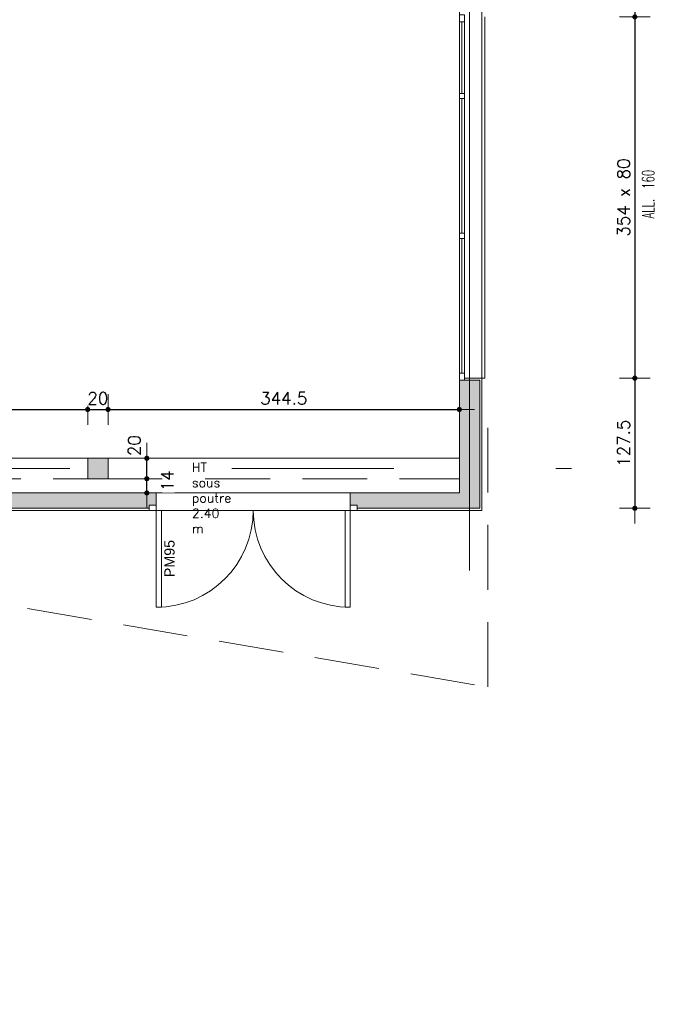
# Model space of a CAD drawing. Header units: metres. Extents: x -27451 to 793200, y -12566 to 75286.
# Tile 21 of 27: x 75366 to 81693, y 12274 to 21922. Entities that reach past the tile are written whole.
import ezdxf

# ---------------------------------------------------------------- set-up
doc = ezdxf.new("R2010")
doc.units = ezdxf.units.M
doc.header["$LTSCALE"] = 50
doc.linetypes.add('AXES', pattern=[50.8, 31.75, -6.35, 6.35, -6.35])
doc.linetypes.add('INTERROMPU', pattern=[19.05, 12.7, -6.35])
doc.layers.get('0').update_dxf_attribs({"lineweight": 0})
doc.layers.get('DefPoints').update_dxf_attribs({"lineweight": 0})
for name, color, linetype, lineweight in [('E-SERRUR', 9, 'Continuous', 0), ('H-PAROIS', 9, 'Continuous', 0), ('O-MENUISEXT', 1, 'Continuous', 0), ('P-PLAF. PLACO', 60, 'Continuous', 0), ('R-COT50', 7, 'Continuous', 0), ('R-TEXTE1', 7, 'Continuous', 0), ('R-TEXTE2', 1, 'Continuous', 0), ('S-AXESTR', 1, 'AXES', 0), ('S-ELTVUS', 195, 'Continuous', 0), ('S-MACON', 4, 'Continuous', 0), ('S-POUTRE', 8, 'INTERROMPU', 0), ('V-ENDUIT', 3, 'Continuous', 0)]:
    doc.layers.add(name, color=color, linetype=linetype, lineweight=lineweight)
doc.layers.add('SU-SURHAB', color=21, linetype='Continuous', lineweight=0, plot=False)
doc.layers.add('SU-SURHOB', color=225, linetype='Continuous', lineweight=0, plot=False)
doc.styles.add('AAP Fort', font='swiss.ttf')
doc.styles.add('Cotation', font='Romans.shx')
doc.dimstyles.new('COT50', dxfattribs={"dimscale": 0, "dimtxt": 120, "dimasz": 10, "dimexe": 1.25, "dimexo": 0.625, "dimgap": 50, "dimtad": 1, "dimdec": 1, "dimlfac": 0.1, "dimrnd": 0.5, "dimdsep": 46, "dimtxsty": 'Cotation', "dimblk1": 'POINTCOT', "dimblk2": 'POINTCOT', "dimsah": 1, "dimcen": 150, "dimse1": 1, "dimse2": 1, "dimadec": 0, "dimazin": 0, "dimtfac": 1, "dimtdec": 1, "dimtix": 1, "dimtmove": 2, "dimatfit": 3, "dimldrblk": 'POINTCOT', "dimfxl": 1, "dimtfill": 1, "dimtolj": 1, "dimarcsym": 0})

# ---------------------------------------------------------------- blocks, each defined once
blk = doc.blocks.new('POINTCOT')
for p, q in [((0, 15), (0, -15)), ((-15, 0), (15, 0))]:
    blk.add_line(p, q)
at = {"const_width": 2.5}
blk.add_lwpolyline([(-1.25, 0, 1), (1.25, 0, 1)], format="xyb", close=True, dxfattribs=at)
blk = doc.blocks.new('*D585')
at = {"layer": 'DefPoints', "color": 0, "transparency": 16777216}
for p in [(79894.8, 28912.8), (79894.8, 21949.3), (81394.8, 21949.3)]:
    blk.add_point(p, dxfattribs=at)
at = {"layer": 'R-COT50', "color": 0, "lineweight": -2, "transparency": 16777216}
blk.add_line((81394.8, 28902.8), (81394.8, 21959.3), dxfattribs=at)
at = {"layer": 'R-COT50', "color": 0, "lineweight": -2, "transparency": 16777216, "xscale": 10, "yscale": 10, "zscale": 10}
for p, rotation in [((81394.8, 28912.8), 90), ((81394.8, 21949.3), 270)]:
    blk.add_blockref('POINTCOT', p, dxfattribs=dict(at, rotation=rotation))
at = {"layer": 'R-COT50', "color": 0, "transparency": 16777216, "insert": (81284.8, 25431.1), "char_height": 120, "attachment_point": 5, "rotation": 90, "style": 'Cotation', "bg_fill": 3, "box_fill_scale": 1.1, "bg_fill_color": 256, "bg_fill_true_color": 13158600, "bg_fill_transparency": 0}
blk.add_mtext('\\A1;696.5', dxfattribs=at)
blk = doc.blocks.new('*D586')
at = {"layer": 'DefPoints', "color": 0, "transparency": 16777216}
for p in [(79894.8, 21949.3), (79894.8, 18409.3), (81394.8, 18409.3)]:
    blk.add_point(p, dxfattribs=at)
at = {"layer": 'R-COT50', "color": 0, "lineweight": -2, "transparency": 16777216}
blk.add_line((81394.8, 21939.3), (81394.8, 18419.3), dxfattribs=at)
at = {"layer": 'R-COT50', "color": 0, "lineweight": -2, "transparency": 16777216, "xscale": 10, "yscale": 10, "zscale": 10}
for p, rotation in [((81394.8, 21949.3), 90), ((81394.8, 18409.3), 270)]:
    blk.add_blockref('POINTCOT', p, dxfattribs=dict(at, rotation=rotation))
at = {"layer": 'R-COT50', "color": 0, "transparency": 16777216, "insert": (81284.8, 20179.3), "char_height": 120, "attachment_point": 5, "rotation": 90, "style": 'Cotation', "bg_fill": 3, "box_fill_scale": 1.1, "bg_fill_color": 256, "bg_fill_true_color": 13158600, "bg_fill_transparency": 0}
blk.add_mtext('\\A1;354 x 80', dxfattribs=at)
blk = doc.blocks.new('*D587')
at = {"layer": 'DefPoints', "color": 0, "transparency": 16777216}
for p in [(79894.8, 18409.3), (79894.8, 17134.3), (81394.8, 17134.3)]:
    blk.add_point(p, dxfattribs=at)
at = {"layer": 'R-COT50', "color": 0, "lineweight": -2, "transparency": 16777216}
blk.add_line((81394.8, 18399.3), (81394.8, 17144.3), dxfattribs=at)
at = {"layer": 'R-COT50', "color": 0, "lineweight": -2, "transparency": 16777216, "xscale": 10, "yscale": 10, "zscale": 10}
for p, rotation in [((81394.8, 18409.3), 90), ((81394.8, 17134.3), 270)]:
    blk.add_blockref('POINTCOT', p, dxfattribs=dict(at, rotation=rotation))
at = {"layer": 'R-COT50', "color": 0, "transparency": 16777216, "insert": (81284.8, 17771.8), "char_height": 120, "attachment_point": 5, "rotation": 90, "style": 'Cotation', "bg_fill": 3, "box_fill_scale": 1.1, "bg_fill_color": 256, "bg_fill_true_color": 13158600, "bg_fill_transparency": 0}
blk.add_mtext('\\A1;127.5', dxfattribs=at)
blk = doc.blocks.new('*D733')
at = {"layer": 'DefPoints', "color": 0, "transparency": 16777216}
for p in [(76032, 18102.5), (73789.1, 17624.3), (76032, 17624.3)]:
    blk.add_point(p, dxfattribs=at)
at = {"layer": 'R-COT50', "color": 0, "lineweight": -2, "transparency": 16777216}
blk.add_line((73799.1, 18102.5), (76022, 18102.5), dxfattribs=at)
at = {"layer": 'R-COT50', "color": 0, "lineweight": -2, "transparency": 16777216, "xscale": 10, "yscale": 10, "zscale": 10, "rotation": 180}
blk.add_blockref('POINTCOT', (73789.1, 18102.5), dxfattribs=at)
at = {"layer": 'R-COT50', "color": 0, "lineweight": -2, "transparency": 16777216, "xscale": 10, "yscale": 10, "zscale": 10}
blk.add_blockref('POINTCOT', (76032, 18102.5), dxfattribs=at)
at = {"layer": 'R-COT50', "color": 0, "transparency": 16777216, "insert": (74910.5, 18212.5), "char_height": 120, "attachment_point": 5, "style": 'Cotation', "bg_fill": 3, "box_fill_scale": 1.1, "bg_fill_color": 256, "bg_fill_true_color": 13158600, "bg_fill_transparency": 0}
blk.add_mtext('\\A1;224.5', dxfattribs=at)
blk = doc.blocks.new('*D734')
at = {"layer": 'DefPoints', "color": 0, "transparency": 16777216}
for p in [(76032, 17624.3), (76232, 17624.3)]:
    blk.add_point(p, dxfattribs=at)
at = {"layer": 'R-COT50', "color": 0, "lineweight": -2, "transparency": 16777216}
for p, q in [((76022, 18102.5), (76012, 18102.5)), ((76032, 18102.5), (76232, 18102.5)), ((76242, 18102.5), (76252, 18102.5))]:
    blk.add_line(p, q, dxfattribs=at)
at = {"layer": 'R-COT50', "color": 0, "lineweight": -2, "transparency": 16777216, "xscale": 10, "yscale": 10, "zscale": 10}
blk.add_blockref('POINTCOT', (76032, 18102.5), dxfattribs=at)
at = {"layer": 'R-COT50', "color": 0, "lineweight": -2, "transparency": 16777216, "xscale": 10, "yscale": 10, "zscale": 10, "rotation": 180}
blk.add_blockref('POINTCOT', (76232, 18102.5), dxfattribs=at)
at = {"layer": 'R-COT50', "color": 0, "transparency": 16777216, "insert": (76132, 18212.5), "char_height": 120, "attachment_point": 5, "style": 'Cotation', "bg_fill": 3, "box_fill_scale": 1.1, "bg_fill_color": 256, "bg_fill_true_color": 13158600, "bg_fill_transparency": 0}
blk.add_mtext('\\A1;20', dxfattribs=at)
at = {"layer": 'DefPoints', "color": 0, "transparency": 16777216}
blk.add_point((76232, 18102.5), dxfattribs=at)
blk = doc.blocks.new('*D735')
at = {"layer": 'DefPoints', "color": 0, "transparency": 16777216}
for p in [(79674.8, 18102.5), (76232, 17624.3), (79674.8, 17624.3)]:
    blk.add_point(p, dxfattribs=at)
at = {"layer": 'R-COT50', "color": 0, "lineweight": -2, "transparency": 16777216}
blk.add_line((76242, 18102.5), (79664.8, 18102.5), dxfattribs=at)
at = {"layer": 'R-COT50', "color": 0, "lineweight": -2, "transparency": 16777216, "xscale": 10, "yscale": 10, "zscale": 10, "rotation": 180}
blk.add_blockref('POINTCOT', (76232, 18102.5), dxfattribs=at)
at = {"layer": 'R-COT50', "color": 0, "lineweight": -2, "transparency": 16777216, "xscale": 10, "yscale": 10, "zscale": 10}
blk.add_blockref('POINTCOT', (79674.8, 18102.5), dxfattribs=at)
at = {"layer": 'R-COT50', "color": 0, "transparency": 16777216, "insert": (77953.4, 18212.5), "char_height": 120, "attachment_point": 5, "style": 'Cotation', "bg_fill": 3, "box_fill_scale": 1.1, "bg_fill_color": 256, "bg_fill_true_color": 13158600, "bg_fill_transparency": 0}
blk.add_mtext('\\A1;344.5', dxfattribs=at)
blk = doc.blocks.new('*D526')
at = {"layer": 'DefPoints', "color": 0, "transparency": 16777216}
for p in [(76400.7, 17424.3), (76611.9, 17424.3), (76400.7, 17284.3)]:
    blk.add_point(p, dxfattribs=at)
at = {"layer": 'R-COT50', "color": 0, "lineweight": -2, "transparency": 16777216}
blk.add_line((76611.9, 17294.3), (76611.9, 17414.3), dxfattribs=at)
at = {"layer": 'R-COT50', "color": 0, "transparency": 16777216, "insert": (76813.4, 17403.5), "char_height": 120, "attachment_point": 5, "rotation": 90, "style": 'Cotation', "bg_fill": 3, "box_fill_scale": 1.1, "bg_fill_color": 256, "bg_fill_true_color": 13158600, "bg_fill_transparency": 0}
blk.add_mtext('\\A1;14', dxfattribs=at)
at = {"layer": 'R-COT50', "color": 0, "lineweight": -2, "transparency": 16777216, "xscale": 10, "yscale": 10, "zscale": 10}
for p, rotation in [((76611.9, 17424.3), 90), ((76611.9, 17284.3), 270)]:
    blk.add_blockref('POINTCOT', p, dxfattribs=dict(at, rotation=rotation))
blk = doc.blocks.new('*D527')
at = {"layer": 'DefPoints', "color": 0, "transparency": 16777216}
for p in [(76232, 17624.3), (76611.9, 17624.3), (76400.7, 17424.3)]:
    blk.add_point(p, dxfattribs=at)
at = {"layer": 'R-COT50', "color": 0, "lineweight": -2, "transparency": 16777216}
blk.add_line((76611.9, 17434.3), (76611.9, 17614.3), dxfattribs=at)
at = {"layer": 'R-COT50', "color": 0, "lineweight": -2, "transparency": 16777216, "xscale": 10, "yscale": 10, "zscale": 10, "rotation": 270}
blk.add_blockref('POINTCOT', (76611.9, 17424.3), dxfattribs=at)
at = {"layer": 'R-COT50', "color": 0, "transparency": 16777216, "insert": (76489, 17748.5), "char_height": 120, "attachment_point": 5, "rotation": 90, "style": 'Cotation', "bg_fill": 3, "box_fill_scale": 1.1, "bg_fill_color": 256, "bg_fill_true_color": 13158600, "bg_fill_transparency": 0}
blk.add_mtext('\\A1;20', dxfattribs=at)
at = {"layer": 'R-COT50', "color": 0, "lineweight": -2, "transparency": 16777216, "xscale": 10, "yscale": 10, "zscale": 10, "rotation": 90}
blk.add_blockref('POINTCOT', (76611.9, 17624.3), dxfattribs=at)

msp = doc.modelspace()

# ---------------------------------------------------------------- hatches: boundary and pattern name
at = {"layer": 'H-PAROIS', "true_color": 0x002f5f}
h = msp.add_hatch(color=158, dxfattribs=at)
h.dxf.hatch_style = 1
h.paths.add_polyline_path([(79674.77, 17284.27), (79874.77, 17284.27), (79874.77, 18389.27), (79674.77, 18389.27)])
h = msp.add_hatch(color=158, dxfattribs=at)
h.dxf.hatch_style = 1
h.paths.add_polyline_path([(76231.95, 17624.27), (76031.95, 17624.27), (76031.95, 17424.27), (76231.95, 17424.27)])
h = msp.add_hatch(color=158, dxfattribs=at)
h.dxf.hatch_style = 1
h.paths.add_polyline_path([(76634.77, 17134.27), (76634.77, 17164.27), (76704.77, 17164.27), (76704.77, 17284.27), (73439.13, 17284.27), (73439.13, 17134.27)])
h = msp.add_hatch(color=158, dxfattribs=at)
h.dxf.hatch_style = 1
h.paths.add_polyline_path([(79874.77, 17134.27), (79874.77, 17284.27), (78604.77, 17284.27), (78604.77, 17164.27), (78674.77, 17164.27), (78674.77, 17134.27)])

# ---------------------------------------------------------------- linework, layer by layer
at = {"layer": 'E-SERRUR'}
for points in [[(76634.77, 17164.27), (76704.77, 17164.27), (76704.77, 17114.27), (76634.77, 17114.27)], [(76704.77, 17114.27), (76754.77, 17114.27), (76754.77, 16164.27), (76704.77, 16164.27)], [(78604.77, 17114.27), (78554.77, 17114.27), (78554.77, 16164.27), (78604.77, 16164.27)], [(78674.77, 17164.27), (78604.77, 17164.27), (78604.77, 17114.27), (78674.77, 17114.27)]]:
    msp.add_lwpolyline(points, close=True, dxfattribs=at)
for centre, start, end in [((76704.77, 17114.27), 270, 360), ((78604.77, 17114.27), 180, 270)]:
    msp.add_arc(centre, 950, start, end, dxfattribs=at)
at = {"layer": 'O-MENUISEXT'}
for p, q in [((79724.77, 21949.27), (79724.77, 18409.27)), ((79674.77, 21899.27), (79674.77, 18459.27)), ((79699.77, 21899.27), (79699.77, 21199.27)), ((79699.77, 21149.27), (79699.77, 19829.27)), ((79699.77, 19779.27), (79699.77, 18459.27))]:
    msp.add_line(p, q, dxfattribs=at)
for points in [[(79724.77, 21969.27), (79724.77, 21899.27), (79674.77, 21899.27), (79674.77, 21969.27)], [(79724.77, 21149.27), (79724.77, 21199.27), (79674.77, 21199.27), (79674.77, 21149.27)], [(79724.77, 19779.27), (79724.77, 19829.27), (79674.77, 19829.27), (79674.77, 19779.27)], [(79724.77, 18389.27), (79724.77, 18459.27), (79674.77, 18459.27), (79674.77, 18389.27)]]:
    msp.add_lwpolyline(points, close=True, dxfattribs=at)
at = {"layer": 'P-PLAF. PLACO', "color": 253}
msp.add_lwpolyline([(72565.29, 21944.27), (73071.29, 24912.84), (79674.77, 24912.84), (79674.77, 17624.27), (73789.13, 17624.27), (73789.13, 21944.27), (72565.29, 21944.27)], dxfattribs=at)
at = {"layer": 'S-AXESTR', "ltscale": 5}
for p, q in [((79774.77, 16524.27), (79774.77, 29812.84)), ((55219.13, 17524.27), (80774.77, 17524.27))]:
    msp.add_line(p, q, dxfattribs=at)
at = {"layer": 'S-ELTVUS'}
for p, q in [((79924.77, 18409.27, 30), (79924.77, 21949.27, 30)), ((76754.77, 17114.27), (78554.77, 17114.27))]:
    msp.add_line(p, q, dxfattribs=at)
at = {"layer": 'S-MACON'}
for p, q in [((79674.77, 17284.27), (79674.77, 18389.27)), ((79674.77, 18389.27), (79874.77, 18389.27)), ((79874.77, 17134.27), (79874.77, 18389.27)), ((76704.77, 17284.27), (73439.13, 17284.27)), ((79674.77, 17284.27), (78604.77, 17284.27)), ((76634.77, 17134.27), (73439.13, 17134.27)), ((79874.77, 17134.27), (78674.77, 17134.27))]:
    msp.add_line(p, q, dxfattribs=at)
msp.add_lwpolyline([(76031.95, 17624.27), (76231.95, 17624.27), (76231.95, 17424.27), (76031.95, 17424.27)], close=True, dxfattribs=at)
for points in [[(76634.77, 17139.27), (76634.77, 17164.27), (76704.77, 17164.27), (76704.77, 17284.27)], [(78674.77, 17139.27), (78674.77, 17164.27), (78604.77, 17164.27), (78604.77, 17284.27)]]:
    msp.add_lwpolyline(points, dxfattribs=at)
at = {"layer": 'S-POUTRE'}
for p, q in [((73789.13, 17624.27), (76031.95, 17624.27)), ((76231.95, 17624.27), (79674.77, 17624.27)), ((73789.13, 17424.27), (76031.95, 17424.27)), ((76231.95, 17424.27), (79674.77, 17424.27)), ((71687.17, 16792.69), (79954.76, 15383.44))]:
    msp.add_line(p, q, dxfattribs=at)
at = {"layer": 'SU-SURHAB'}
msp.add_lwpolyline([(72985.76, 24411.04), (72565.29, 21944.27), (73789.13, 21944.27), (73789.13, 17284.27), (79674.77, 17284.27), (79674.77, 24912.84), (73071.29, 24912.84)], close=True, dxfattribs=at)
at = {"layer": 'V-ENDUIT'}
for p, q in [((79724.77, 18409.27), (79894.77, 18409.27)), ((79894.77, 17114.27), (79894.77, 18409.27)), ((76634.77, 17114.27), (73419.13, 17114.27)), ((79894.77, 17114.27), (78674.77, 17114.27))]:
    msp.add_line(p, q, dxfattribs=at)

# ---------------------------------------------------------------- texts
at = {"layer": 'E-SERRUR', "insert": (76834.46, 16641.96), "char_height": 100, "width": 900, "attachment_point": 5, "rotation": 90, "style": 'AAP Fort'}
msp.add_mtext('PM95 ', dxfattribs=at)
at = {"layer": 'R-COT50', "insert": (75561.32, -2761.66), "char_height": 120, "width": 1968.5722, "attachment_point": 4, "rotation": 90, "style": 'AAP Fort'}
msp.add_mtext('\\pi628.79;{\\fArial|b0|i0|c0|p34;ALL.  155}', dxfattribs=at)
at = {"layer": 'R-COT50', "char_height": 120, "width": 1968.5722, "attachment_point": 4, "style": 'Cotation'}
for insert in [(42338.39, 13748.15), (44238.39, 13748.15), (46138.39, 13748.15), (48038.39, 13748.15), (56291.68, 13748.15), (57841.68, 13748.15), (60169.33, 13748.15), (61761.68, 13748.15), (64701.68, 13748.15), (66701.68, 13748.15), (68251.68, 13748.15)]:
    msp.add_mtext('\\pi629.44;{\\fArial|b0|i0|c0|p34;ALL.  120}', dxfattribs=dict(at, insert=insert))
at = {"layer": 'R-TEXTE2', "char_height": 200, "attachment_point": 4, "style": 'AAP Fort'}
for s, insert, width in [('\\pi630.2;{\\fArial|b0|i0|c0|p34;E01\\P\\pi163.9;ESCALIER}', (19302.8, 21783.65), 1684.1454), ('\\pi2453.4;{\\fArial|b0|i0|c0|p34;P02\\P\\pi2062;REUNION\\P\\pi1262;CONSEIL DE CLASSE}', (42528.51, 20302.64), 5367.5678), ('\\pi600.26;{\\fArial|b0|i0|c0|p34;A04\\P\\pi95.961;DIRECTION}', (60292.32, 20037.87), 1684.1454), ('\\pi2827.9;{\\fArial|b0|i0|c0|p34;A06\\P\\pi1644;VESTIAIRE / ATELIER\\P\\pi1711.4;AGENT DE SERVICE}', (66401.43, 19131.4), 6140.1844), ('\\pi599.85;{\\fArial|b0|i0|c0|p34;A03\\P\\pi-168.09;COMPTABILITE}', (57281.55, 19258.74), 1684.1454)]:
    msp.add_mtext(s, dxfattribs=dict(at, insert=insert, width=width))

# ---------------------------------------------------------------- next in the draw order: dimensions: what is measured, and where the dimension line sits
at = {"layer": 'R-COT50'}
dim = msp.add_linear_dim(base=(81394.77, 21949.27), p1=(79894.77, 28912.84), p2=(79894.77, 21949.27), angle=90, dimstyle='COT50', override={"dimscale": 1}, dxfattribs=at)
dim.commit()
dim.dimension.update_dxf_attribs({"geometry": '*D585', "text_midpoint": (81284.77, 25431.06)})

# ---------------------------------------------------------------- next in the draw order: dimensions: what is measured, and where the dimension line sits
dim = msp.add_linear_dim(base=(81394.77, 18409.27), p1=(79894.77, 21949.27), p2=(79894.77, 18409.27), angle=90, text='<> x 80', dimstyle='COT50', override={"dimscale": 1}, dxfattribs=at)
dim.commit()
dim.dimension.update_dxf_attribs({"geometry": '*D586', "text_midpoint": (81284.77, 20179.27)})

# ---------------------------------------------------------------- next in the draw order: texts
at = {"layer": 'R-COT50', "style": 'Cotation', "width": 0.6}
msp.add_text('ALL.  160', height=120, rotation=90, dxfattribs=at).set_placement((81585.58, 19974.59))

# ---------------------------------------------------------------- next in the draw order: dimensions: what is measured, and where the dimension line sits
at = {"layer": 'R-COT50'}
dim = msp.add_linear_dim(base=(81394.77, 17134.27), p1=(79894.77, 18409.27), p2=(79894.77, 17134.27), angle=90, dimstyle='COT50', override={"dimscale": 1}, dxfattribs=at)
dim.commit()
dim.dimension.update_dxf_attribs({"geometry": '*D587', "text_midpoint": (81284.77, 17771.77)})

# ---------------------------------------------------------------- next in the draw order: linework, layer by layer
at = {"layer": 'S-ELTVUS'}
msp.add_line((79894.77, 18409.27), (79924.77, 18409.27, 30), dxfattribs=at)
at = {"layer": 'S-POUTRE'}
msp.add_line((79954.76, 15383.44), (79954.76, 18226.57), dxfattribs=at)
at = {"layer": 'SU-SURHOB'}
msp.add_lwpolyline([(50839.13, -3785.73), (56099.13, -3785.73), (56099.13, -6925.73), (56339.13, -6925.73), (56339.13, -6155.73), (73749.13, -6155.73), (73749.13, -6925.73), (73989.13, -6925.73), (73989.13, 6364.27), (56319.13, 6364.27), (56319.13, 17114.27), (79894.77, 17114.27), (79894.77, 28912.84), (73753.11, 28912.84), (74109.36, 31002.84), (44559.13, 31002.84)], dxfattribs=at)

# ---------------------------------------------------------------- next in the draw order: dimensions: what is measured, and where the dimension line sits
at = {"layer": 'R-COT50'}
dim = msp.add_linear_dim(base=(76031.95, 18102.49), p1=(73789.13, 17624.27), p2=(76031.95, 17624.27), dimstyle='COT50', override={"dimscale": 1}, dxfattribs=at)
dim.commit()
dim.dimension.update_dxf_attribs({"geometry": '*D733', "text_midpoint": (74910.54, 18212.49)})
dim = msp.add_linear_dim(base=(76611.94, 17424.27), p1=(76400.68, 17284.27), p2=(76400.68, 17424.27), angle=90, dimstyle='COT50', override={"dimscale": 1}, dxfattribs=at)
dim.commit()
dim.dimension.update_dxf_attribs({"geometry": '*D526', "text_midpoint": (76813.38, 17403.46), "dimtype": 160})

# ---------------------------------------------------------------- next in the draw order: dimensions: what is measured, and where the dimension line sits
dim = msp.add_linear_dim(base=(76231.95, 18102.49), p1=(76031.95, 17624.27), p2=(76231.95, 17624.27), dimstyle='COT50', override={"dimscale": 1}, dxfattribs=at)
dim.commit()
dim.dimension.update_dxf_attribs({"geometry": '*D734', "text_midpoint": (76131.95, 18212.49)})

# ---------------------------------------------------------------- next in the draw order: dimensions: what is measured, and where the dimension line sits
dim = msp.add_linear_dim(base=(79674.77, 18102.49), p1=(76231.95, 17624.27), p2=(79674.77, 17624.27), dimstyle='COT50', override={"dimscale": 1}, dxfattribs=at)
dim.commit()
dim.dimension.update_dxf_attribs({"geometry": '*D735', "text_midpoint": (77953.36, 18212.49)})

# ---------------------------------------------------------------- next in the draw order: texts
at = {"layer": 'R-TEXTE1', "insert": (77053.37, 17579.97), "char_height": 90, "attachment_point": 1, "rotation": 0.000016, "style": 'Cotation'}
msp.add_mtext_dynamic_manual_height_columns('{\\W1;HT sous poutre 2.40 m}', width=147.1375, gutter_width=12.5, heights=[0], dxfattribs=at)

# ---------------------------------------------------------------- next in the draw order: dimensions: what is measured, and where the dimension line sits
at = {"layer": 'R-COT50'}
dim = msp.add_linear_dim(base=(76611.94, 17624.27), p1=(76400.68, 17424.27), p2=(76231.95, 17624.27), angle=90, dimstyle='COT50', override={"dimscale": 1}, dxfattribs=at)
dim.commit()
dim.dimension.update_dxf_attribs({"geometry": '*D527', "text_midpoint": (76489.04, 17748.55), "dimtype": 160})

doc.saveas('drawing.dxf')
